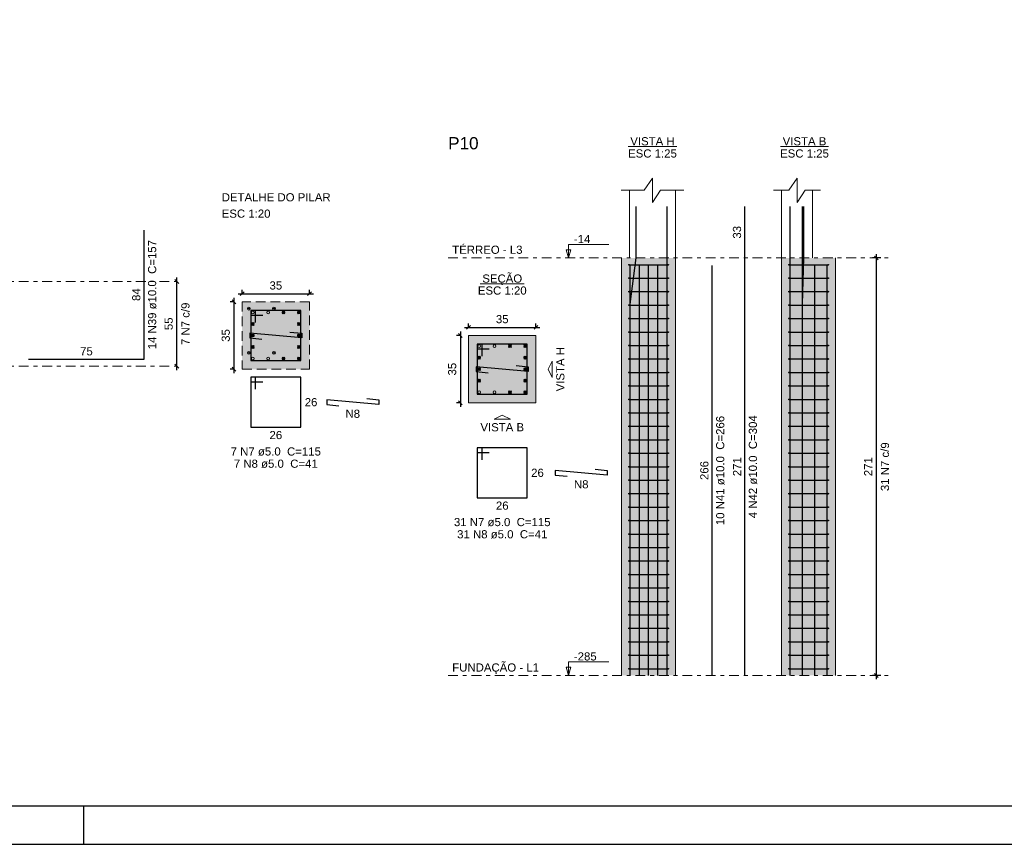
# Model space of a CAD drawing. Header units: millimetres. Extents: x 0 to 119, y 0 to 84.
# Tile 2 of 16: x 19 to 45, y 0 to 21. Entities that reach past the tile are written whole.
import ezdxf

# ---------------------------------------------------------------- set-up
doc = ezdxf.new("R2010")
doc.units = ezdxf.units.MM
doc.header["$MEASUREMENT"] = 0
for name, pattern in [('DASHDOT', [2.54, 1.27, -0.635, 0, -0.635]), ('DASHED', [1.905, 1.27, -0.635]), ('NULL', [0])]:
    doc.linetypes.add(name, pattern=pattern)
doc.layers.get('0').update_dxf_attribs({"lineweight": 18})
for name, color, linetype, lineweight in [('Descrição da armadura', 7, 'Continuous', 0), ('DT-Barras na forma', 2, 'Continuous', 30), ('DT-Barras no corte', 5, 'Continuous', 5), ('DT-Barras rebatidas', 2, 'Continuous', 30), ('DT-Cotas', 9, 'Continuous', 5), ('DT-Estribos na forma', 2, 'Continuous', 30), ('DT-Forma', 5, 'Continuous', 5), ('DT-Hachura seção pilares', 254, 'Continuous', 5), ('DT-Hachura vista pilares', 254, 'Continuous', 5), ('DT-Pontilhado', 9, 'DASHDOT', 5), ('DT-Seção dos pilares', 3, 'DASHED', 20), ('DT-Textos', 7, 'Continuous', 5), ('DT-Título', 3, 'Continuous', 20), ('Textos armaduras', 7, 'Continuous', 0)]:
    doc.layers.add(name, color=color, linetype=linetype, lineweight=lineweight)
doc.layers.add('SEDUC_MARF', color=1, linetype='Continuous')
doc.layers.add('SEDUC_MARGG', color=7, linetype='Continuous')
doc.styles.add('Arial', font='txt')
doc.dimstyles.new('UM_20.000000', dxfattribs={"dimtxt": 0.18, "dimasz": 0.1, "dimexe": 0.1, "dimexo": 0.2, "dimgap": 0, "dimtad": 1, "dimtih": 1, "dimtoh": 1, "dimdec": 1, "dimlfac": 20, "dimzin": 0, "dimdsep": 46, "dimtxsty": 'Standard', "dimcen": 0.09, "dimdle": 0.1, "dimadec": 1, "dimazin": 2, "dimtfac": 1, "dimtdec": 4, "dimtofl": 0, "dimtmove": 0, "dimatfit": 3, "dimfxl": 1, "dimtolj": 1, "dimarcsym": 0})
doc.dimstyles.new('UM_25.000000', dxfattribs={"dimtxt": 0.18, "dimasz": 0.1, "dimexe": 0.1, "dimexo": 0.2, "dimgap": 0, "dimtad": 1, "dimtih": 1, "dimtoh": 1, "dimdec": 1, "dimlfac": 25, "dimzin": 0, "dimdsep": 46, "dimtxsty": 'Standard', "dimcen": 0.09, "dimdle": 0.1, "dimadec": 1, "dimazin": 2, "dimtfac": 1, "dimtdec": 4, "dimtofl": 0, "dimtmove": 0, "dimatfit": 3, "dimfxl": 1, "dimtolj": 1, "dimarcsym": 0})

# ---------------------------------------------------------------- blocks, each defined once
blk = doc.blocks.new('_Oblique')
at = {"color": 0, "linetype": 'ByBlock', "lineweight": -2}
blk.add_line((-0.5, -0.5), (0.5, 0.5), dxfattribs=at)
blk = doc.blocks.new('*D106')
at = {"layer": 'Defpoints', "color": 0}
for p in [(25.115, 14.087), (24.903, 12.337), (25.115, 12.337)]:
    blk.add_point(p, dxfattribs=at)
at = {"layer": 'DT-Cotas', "color": 0, "lineweight": -2}
for p, q in [((24.915, 14.087), (24.803, 14.087)), ((24.903, 14.187), (24.903, 12.237)), ((24.915, 12.337), (24.803, 12.337))]:
    blk.add_line(p, q, dxfattribs=at)
at = {"layer": 'DT-Cotas', "color": 0, "lineweight": -2, "xscale": 0.1, "yscale": 0.1, "zscale": 0.1}
for p, rotation in [((24.903, 14.087), 90), ((24.903, 12.337), 270)]:
    blk.add_blockref('_Oblique', p, dxfattribs=dict(at, rotation=rotation))
at = {"layer": 'DT-Cotas', "color": 7, "insert": (24.691, 13.212), "char_height": 0.2118, "attachment_point": 5, "rotation": 90, "style": 'Arial'}
blk.add_mtext('\\A1;35', dxfattribs=at)
blk = doc.blocks.new('*D107')
at = {"layer": 'Defpoints', "color": 0}
for p in [(25.115, 14.087), (26.865, 14.298), (26.865, 14.087)]:
    blk.add_point(p, dxfattribs=at)
at = {"layer": 'DT-Cotas', "color": 0, "lineweight": -2}
for p, q in [((25.115, 14.287), (25.115, 14.398)), ((26.865, 14.287), (26.865, 14.398)), ((25.015, 14.298), (26.965, 14.298))]:
    blk.add_line(p, q, dxfattribs=at)
at = {"layer": 'DT-Cotas', "color": 0, "lineweight": -2, "xscale": 0.1, "yscale": 0.1, "zscale": 0.1, "rotation": 180}
blk.add_blockref('_Oblique', (25.115, 14.298), dxfattribs=at)
at = {"layer": 'DT-Cotas', "color": 0, "lineweight": -2, "xscale": 0.1, "yscale": 0.1, "zscale": 0.1}
blk.add_blockref('_Oblique', (26.865, 14.298), dxfattribs=at)
at = {"layer": 'DT-Cotas', "color": 7, "insert": (25.99, 14.51), "char_height": 0.2118, "attachment_point": 5, "rotation": 0.0057, "style": 'Arial'}
blk.add_mtext('\\A1;35', dxfattribs=at)
blk = doc.blocks.new('*D108')
at = {"layer": 'Defpoints', "color": 0}
for p in [(23.421, 14.616), (23.421, 14.616), (23.421, 12.416)]:
    blk.add_point(p, dxfattribs=at)
at = {"layer": 'DT-Cotas', "color": 0, "lineweight": -2}
blk.add_line((23.421, 12.316), (23.421, 14.716), dxfattribs=at)
at = {"layer": 'DT-Cotas', "color": 0, "lineweight": -2, "xscale": 0.1, "yscale": 0.1, "zscale": 0.1}
for p, rotation in [((23.421, 14.616), 90), ((23.421, 12.416), 270)]:
    blk.add_blockref('_Oblique', p, dxfattribs=dict(at, rotation=rotation))
at = {"layer": 'DT-Cotas', "color": 7, "insert": (23.209, 13.516), "char_height": 0.2118, "attachment_point": 5, "rotation": 90, "style": 'Arial'}
blk.add_mtext('\\A1;55', dxfattribs=at)
blk = doc.blocks.new('*D109')
at = {"layer": 'Defpoints', "color": 0}
for p in [(23.421, 14.616), (23.421, 14.616), (23.421, 12.416)]:
    blk.add_point(p, dxfattribs=at)
at = {"layer": 'DT-Cotas', "color": 0, "lineweight": -2}
blk.add_line((23.421, 12.316), (23.421, 14.716), dxfattribs=at)
at = {"layer": 'DT-Cotas', "color": 0, "lineweight": -2, "xscale": 0.1, "yscale": 0.1, "zscale": 0.1}
for p, rotation in [((23.421, 14.616), 90), ((23.421, 12.416), 270)]:
    blk.add_blockref('_Oblique', p, dxfattribs=dict(at, rotation=rotation))
blk = doc.blocks.new('*D119')
at = {"layer": 'Defpoints', "color": 0}
for p in [(30.992, 13.213), (30.781, 11.463), (30.992, 11.463)]:
    blk.add_point(p, dxfattribs=at)
at = {"layer": 'DT-Cotas', "color": 0, "lineweight": -2}
for p, q in [((30.781, 13.313), (30.781, 11.363)), ((30.792, 13.213), (30.681, 13.213)), ((30.792, 11.463), (30.681, 11.463))]:
    blk.add_line(p, q, dxfattribs=at)
at = {"layer": 'DT-Cotas', "color": 0, "lineweight": -2, "xscale": 0.1, "yscale": 0.1, "zscale": 0.1}
for p, rotation in [((30.781, 13.213), 90), ((30.781, 11.463), 270)]:
    blk.add_blockref('_Oblique', p, dxfattribs=dict(at, rotation=rotation))
at = {"layer": 'DT-Cotas', "color": 7, "insert": (30.569, 12.338), "char_height": 0.2118, "attachment_point": 5, "rotation": 90, "style": 'Arial'}
blk.add_mtext('\\A1;35', dxfattribs=at)
blk = doc.blocks.new('*D120')
at = {"layer": 'Defpoints', "color": 0}
for p in [(32.742, 13.424), (30.992, 13.213), (32.742, 13.213)]:
    blk.add_point(p, dxfattribs=at)
at = {"layer": 'DT-Cotas', "color": 0, "lineweight": -2}
for p, q in [((30.892, 13.424), (32.842, 13.424)), ((30.992, 13.413), (30.992, 13.524)), ((32.742, 13.413), (32.742, 13.524))]:
    blk.add_line(p, q, dxfattribs=at)
at = {"layer": 'DT-Cotas', "color": 0, "lineweight": -2, "xscale": 0.1, "yscale": 0.1, "zscale": 0.1, "rotation": 180}
blk.add_blockref('_Oblique', (30.992, 13.424), dxfattribs=at)
at = {"layer": 'DT-Cotas', "color": 0, "lineweight": -2, "xscale": 0.1, "yscale": 0.1, "zscale": 0.1}
blk.add_blockref('_Oblique', (32.742, 13.424), dxfattribs=at)
at = {"layer": 'DT-Cotas', "color": 7, "insert": (31.867, 13.636), "char_height": 0.2118, "attachment_point": 5, "rotation": 0.0057, "style": 'Arial'}
blk.add_mtext('\\A1;35', dxfattribs=at)
blk = doc.blocks.new('*D121')
at = {"layer": 'Defpoints', "color": 0}
for p in [(41.579, 15.225), (41.897, 15.225), (41.897, 4.385)]:
    blk.add_point(p, dxfattribs=at)
at = {"layer": 'DT-Cotas', "color": 0, "lineweight": -2}
for p, q in [((41.697, 15.225), (41.479, 15.225)), ((41.579, 4.285), (41.579, 15.325)), ((41.697, 4.385), (41.479, 4.385))]:
    blk.add_line(p, q, dxfattribs=at)
at = {"layer": 'DT-Cotas', "color": 0, "lineweight": -2, "xscale": 0.1, "yscale": 0.1, "zscale": 0.1}
for p, rotation in [((41.579, 15.225), 90), ((41.579, 4.385), 270)]:
    blk.add_blockref('_Oblique', p, dxfattribs=dict(at, rotation=rotation))
at = {"layer": 'DT-Cotas', "color": 7, "insert": (41.367, 9.805), "char_height": 0.2118, "attachment_point": 5, "rotation": 90, "style": 'Arial'}
blk.add_mtext('\\A1;271', dxfattribs=at)
blk = doc.blocks.new('*D122')
at = {"layer": 'Defpoints', "color": 0}
for p in [(41.579, 15.225), (41.897, 15.225), (41.897, 4.385)]:
    blk.add_point(p, dxfattribs=at)
at = {"layer": 'DT-Cotas', "color": 0, "lineweight": -2}
for p, q in [((41.697, 15.225), (41.479, 15.225)), ((41.579, 4.285), (41.579, 15.325)), ((41.697, 4.385), (41.479, 4.385))]:
    blk.add_line(p, q, dxfattribs=at)
at = {"layer": 'DT-Cotas', "color": 0, "lineweight": -2, "xscale": 0.1, "yscale": 0.1, "zscale": 0.1}
for p, rotation in [((41.579, 15.225), 90), ((41.579, 4.385), 270)]:
    blk.add_blockref('_Oblique', p, dxfattribs=dict(at, rotation=rotation))

msp = doc.modelspace()

# ---------------------------------------------------------------- hatches: boundary and pattern name
at = {"layer": 'DT-Hachura seção pilares', "linetype": 'Continuous'}
for points in [[(25.115, 12.3366), (25.115, 12.3366), (26.865, 12.3366), (26.865, 14.0866), (25.115, 14.0866), (25.115, 12.3366)], [(30.9924, 11.4626), (30.9924, 11.4626), (32.7424, 11.4626), (32.7424, 13.2126), (30.9924, 13.2126), (30.9924, 11.4626)]]:
    msp.add_hatch(color=254, dxfattribs=at).paths.add_polyline_path(points)
at = {"layer": 'DT-Hachura vista pilares', "linetype": 'Continuous'}
for points in [[(34.9667, 4.3847), (34.9667, 15.2247), (36.3667, 15.2247), (36.3667, 4.3847), (34.9667, 4.3847)], [(39.1201, 4.3847), (39.1201, 15.2247), (40.5201, 15.2247), (40.5201, 4.3847), (39.1201, 4.3847)]]:
    msp.add_hatch(color=254, dxfattribs=at).paths.add_polyline_path(points)

# ---------------------------------------------------------------- linework, layer by layer
at = {"layer": 'DT-Barras na forma'}
for points in [[(35.1867, 4.3847), (35.1867, 14.0247), (35.3467, 15.2247), (35.3467, 16.559)], [(36.1467, 4.3847), (36.1467, 15.2247), (36.1467, 16.559)], [(39.3401, 4.3847), (39.3401, 14.0247), (39.3401, 15.2247), (39.3401, 16.559)], [(39.6601, 4.3847), (39.6601, 14.0247), (39.7001, 15.2247), (39.7001, 16.559)], [(39.6601, 4.3847), (39.6601, 15.2247), (39.6601, 16.559)], [(35.1867, 4.3847), (35.1867, 15.0287)], [(35.4267, 4.3847), (35.4267, 15.0287)], [(35.6667, 4.3847), (35.6667, 15.0287)], [(35.9067, 4.3847), (35.9067, 15.0287)], [(36.1467, 4.3847), (36.1467, 15.0287)], [(39.9801, 4.3847), (39.9801, 15.0287)], [(40.3001, 4.3847), (40.3001, 15.0287)], [(25.465, 13.5491), (25.465, 13.8616), (25.34, 13.8616), (25.34, 12.5616), (26.64, 12.5616), (26.64, 13.8616), (25.34, 13.8616), (25.34, 13.7366), (25.6525, 13.7366)], [(26.3538, 13.3029), (26.665, 13.2741), (26.665, 13.1491), (25.315, 13.2741), (25.315, 13.1491), (25.6262, 13.1203)], [(31.3424, 12.6751), (31.3424, 12.9876), (31.2174, 12.9876), (31.2174, 11.6876), (32.5174, 11.6876), (32.5174, 12.9876), (31.2174, 12.9876), (31.2174, 12.8626), (31.5299, 12.8626)], [(32.2312, 12.4289), (32.5424, 12.4001), (32.5424, 12.2751), (31.1924, 12.4001), (31.1924, 12.2751), (31.5036, 12.2463)]]:
    msp.add_lwpolyline(points, dxfattribs=at)
at = {"layer": 'DT-Barras no corte'}
for p, q in [((25.245, 13.9116), (25.335, 13.9116)), ((25.895, 13.9116), (25.985, 13.9116)), ((26.1525, 13.7741), (26.2275, 13.8491)), ((26.1525, 13.8491), (26.2275, 13.7741)), ((26.5525, 13.7741), (26.6275, 13.8491)), ((26.5525, 13.8491), (26.6275, 13.7741)), ((25.3525, 13.4741), (25.4275, 13.5491)), ((25.3525, 13.5491), (25.4275, 13.4741)), ((26.5525, 13.4741), (26.6275, 13.5491)), ((26.5525, 13.5491), (26.6275, 13.4741)), ((25.3525, 13.1741), (25.4275, 13.2491)), ((25.3525, 13.2491), (25.4275, 13.1741)), ((26.5525, 13.1741), (26.6275, 13.2491)), ((26.5525, 13.2491), (26.6275, 13.1741)), ((25.3525, 12.8741), (25.4275, 12.9491)), ((25.3525, 12.9491), (25.4275, 12.8741)), ((26.5525, 12.8741), (26.6275, 12.9491)), ((26.5525, 12.9491), (26.6275, 12.8741)), ((32.0299, 12.9001), (32.1049, 12.9751)), ((32.0299, 12.9751), (32.1049, 12.9001)), ((32.4299, 12.9001), (32.5049, 12.9751)), ((32.4299, 12.9751), (32.5049, 12.9001)), ((25.245, 12.7616), (25.335, 12.7616)), ((25.895, 12.7616), (25.985, 12.7616)), ((26.1525, 12.5741), (26.2275, 12.6491)), ((26.1525, 12.6491), (26.2275, 12.5741)), ((26.5525, 12.5741), (26.6275, 12.6491)), ((26.5525, 12.6491), (26.6275, 12.5741)), ((31.2299, 12.6001), (31.3049, 12.6751)), ((31.2299, 12.6751), (31.3049, 12.6001)), ((32.4299, 12.6001), (32.5049, 12.6751)), ((32.4299, 12.6751), (32.5049, 12.6001)), ((31.2299, 12.3001), (31.3049, 12.3751)), ((31.2299, 12.3751), (31.3049, 12.3001)), ((32.4299, 12.3001), (32.5049, 12.3751)), ((32.4299, 12.3751), (32.5049, 12.3001)), ((31.2299, 12.0001), (31.3049, 12.0751)), ((31.2299, 12.0751), (31.3049, 12.0001)), ((32.4299, 12.0001), (32.5049, 12.0751)), ((32.4299, 12.0751), (32.5049, 12.0001)), ((32.0299, 11.7001), (32.1049, 11.7751)), ((32.0299, 11.7751), (32.1049, 11.7001)), ((32.4299, 11.7001), (32.5049, 11.7751)), ((32.4299, 11.7751), (32.5049, 11.7001))]:
    msp.add_line(p, q, dxfattribs=at)
for centre in [(25.29, 13.9116), (25.39, 13.8116), (25.79, 13.8116), (25.94, 13.9116), (26.19, 13.8116), (26.59, 13.8116), (25.39, 13.5116), (26.59, 13.5116), (25.39, 13.2116), (26.59, 13.2116), (25.29, 12.7616), (25.39, 12.9116), (25.94, 12.7616), (26.59, 12.9116), (31.2674, 12.9376), (31.6674, 12.9376), (32.0674, 12.9376), (32.4674, 12.9376), (25.39, 12.6116), (25.79, 12.6116), (26.19, 12.6116), (26.59, 12.6116), (31.2674, 12.6376), (32.4674, 12.6376), (31.2674, 12.3376), (32.4674, 12.3376), (31.2674, 12.0376), (32.4674, 12.0376), (31.2674, 11.7376), (31.6674, 11.7376), (32.0674, 11.7376), (32.4674, 11.7376)]:
    msp.add_circle(centre, 0.0375, dxfattribs=at)
at = {"layer": 'DT-Barras rebatidas'}
for points in [[(38.167, 4.3847), (38.167, 15.2247), (38.167, 16.559)], [(19.5734, 12.5961), (22.5734, 12.5961), (22.5734, 15.9504)], [(37.3198, 4.3847), (37.3198, 15.0287)], [(25.465, 11.8182), (25.465, 12.1307), (25.34, 12.1307), (25.34, 10.8307), (26.64, 10.8307), (26.64, 12.1307), (25.34, 12.1307), (25.34, 12.0057), (25.6525, 12.0057)], [(28.3509, 11.572), (28.6621, 11.5432), (28.6621, 11.4182), (27.3121, 11.5432), (27.3121, 11.4182), (27.6232, 11.3894)], [(31.3424, 9.9852), (31.3424, 10.2977), (31.2174, 10.2977), (31.2174, 8.9977), (32.5174, 8.9977), (32.5174, 10.2977), (31.2174, 10.2977), (31.2174, 10.1727), (31.5299, 10.1727)], [(34.2812, 9.739), (34.5924, 9.7102), (34.5924, 9.5852), (33.2424, 9.7102), (33.2424, 9.5852), (33.5536, 9.5564)]]:
    msp.add_lwpolyline(points, dxfattribs=at)
at = {"layer": 'DT-Estribos na forma'}
for p, q in [((35.1567, 15.0499), (36.1767, 15.0499)), ((39.3101, 15.0499), (40.3301, 15.0499)), ((35.1567, 14.7002), (36.1767, 14.7002)), ((39.3101, 14.7002), (40.3301, 14.7002)), ((35.1567, 14.3505), (36.1767, 14.3505)), ((39.3101, 14.3505), (40.3301, 14.3505)), ((35.1567, 14.0009), (36.1767, 14.0009)), ((39.3101, 14.0009), (40.3301, 14.0009)), ((35.1567, 13.6512), (36.1767, 13.6512)), ((39.3101, 13.6512), (40.3301, 13.6512)), ((35.1567, 13.3015), (36.1767, 13.3015)), ((39.3101, 13.3015), (40.3301, 13.3015)), ((35.1567, 12.9518), (36.1767, 12.9518)), ((39.3101, 12.9518), (40.3301, 12.9518)), ((35.1567, 12.6022), (36.1767, 12.6022)), ((39.3101, 12.6022), (40.3301, 12.6022)), ((35.1567, 12.2525), (36.1767, 12.2525)), ((39.3101, 12.2525), (40.3301, 12.2525)), ((35.1567, 11.9028), (36.1767, 11.9028)), ((39.3101, 11.9028), (40.3301, 11.9028)), ((35.1567, 11.5531), (36.1767, 11.5531)), ((39.3101, 11.5531), (40.3301, 11.5531)), ((35.1567, 11.2034), (36.1767, 11.2034)), ((39.3101, 11.2034), (40.3301, 11.2034)), ((35.1567, 10.8538), (36.1767, 10.8538)), ((39.3101, 10.8538), (40.3301, 10.8538)), ((35.1567, 10.5041), (36.1767, 10.5041)), ((39.3101, 10.5041), (40.3301, 10.5041)), ((35.1567, 10.1544), (36.1767, 10.1544)), ((39.3101, 10.1544), (40.3301, 10.1544)), ((35.1567, 9.8047), (36.1767, 9.8047)), ((39.3101, 9.8047), (40.3301, 9.8047)), ((35.1567, 9.4551), (36.1767, 9.4551)), ((39.3101, 9.4551), (40.3301, 9.4551)), ((35.1567, 9.1054), (36.1767, 9.1054)), ((39.3101, 9.1054), (40.3301, 9.1054)), ((35.1567, 8.7557), (36.1767, 8.7557)), ((39.3101, 8.7557), (40.3301, 8.7557)), ((35.1567, 8.406), (36.1767, 8.406)), ((39.3101, 8.406), (40.3301, 8.406)), ((35.1567, 8.0563), (36.1767, 8.0563)), ((39.3101, 8.0563), (40.3301, 8.0563)), ((35.1567, 7.7067), (36.1767, 7.7067)), ((39.3101, 7.7067), (40.3301, 7.7067)), ((35.1567, 7.357), (36.1767, 7.357)), ((39.3101, 7.357), (40.3301, 7.357)), ((35.1567, 7.0073), (36.1767, 7.0073)), ((39.3101, 7.0073), (40.3301, 7.0073)), ((35.1567, 6.6576), (36.1767, 6.6576)), ((39.3101, 6.6576), (40.3301, 6.6576)), ((35.1567, 6.308), (36.1767, 6.308)), ((39.3101, 6.308), (40.3301, 6.308)), ((35.1567, 5.9583), (36.1767, 5.9583)), ((39.3101, 5.9583), (40.3301, 5.9583)), ((35.1567, 5.6086), (36.1767, 5.6086)), ((39.3101, 5.6086), (40.3301, 5.6086)), ((35.1567, 5.2589), (36.1767, 5.2589)), ((39.3101, 5.2589), (40.3301, 5.2589)), ((35.1567, 4.9093), (36.1767, 4.9093)), ((39.3101, 4.9093), (40.3301, 4.9093)), ((35.1567, 4.5596), (36.1767, 4.5596)), ((39.3101, 4.5596), (40.3301, 4.5596))]:
    msp.add_line(p, q, dxfattribs=at)
for centre in [(35.1567, 15.0499), (36.1767, 15.0499), (39.3101, 15.0499), (40.3301, 15.0499), (35.1567, 14.7002), (36.1767, 14.7002), (39.3101, 14.7002), (40.3301, 14.7002), (35.1567, 14.3505), (36.1767, 14.3505), (39.3101, 14.3505), (40.3301, 14.3505), (35.1567, 14.0009), (36.1767, 14.0009), (39.3101, 14.0009), (40.3301, 14.0009), (35.1567, 13.6512), (36.1767, 13.6512), (39.3101, 13.6512), (40.3301, 13.6512), (35.1567, 13.3015), (36.1767, 13.3015), (39.3101, 13.3015), (40.3301, 13.3015), (35.1567, 12.9518), (36.1767, 12.9518), (39.3101, 12.9518), (40.3301, 12.9518), (35.1567, 12.6022), (36.1767, 12.6022), (39.3101, 12.6022), (40.3301, 12.6022), (35.1567, 12.2525), (36.1767, 12.2525), (39.3101, 12.2525), (40.3301, 12.2525), (35.1567, 11.9028), (36.1767, 11.9028), (39.3101, 11.9028), (40.3301, 11.9028), (35.1567, 11.5531), (36.1767, 11.5531), (39.3101, 11.5531), (40.3301, 11.5531), (35.1567, 11.2034), (36.1767, 11.2034), (39.3101, 11.2034), (40.3301, 11.2034), (35.1567, 10.8538), (36.1767, 10.8538), (39.3101, 10.8538), (40.3301, 10.8538), (35.1567, 10.5041), (36.1767, 10.5041), (39.3101, 10.5041), (40.3301, 10.5041), (35.1567, 10.1544), (36.1767, 10.1544), (39.3101, 10.1544), (40.3301, 10.1544), (35.1567, 9.8047), (36.1767, 9.8047), (39.3101, 9.8047), (40.3301, 9.8047), (35.1567, 9.4551), (36.1767, 9.4551), (39.3101, 9.4551), (40.3301, 9.4551), (35.1567, 9.1054), (36.1767, 9.1054), (39.3101, 9.1054), (40.3301, 9.1054), (35.1567, 8.7557), (36.1767, 8.7557), (39.3101, 8.7557), (40.3301, 8.7557), (35.1567, 8.406), (36.1767, 8.406), (39.3101, 8.406), (40.3301, 8.406), (35.1567, 8.0563), (36.1767, 8.0563), (39.3101, 8.0563), (40.3301, 8.0563), (35.1567, 7.7067), (36.1767, 7.7067), (39.3101, 7.7067), (40.3301, 7.7067), (35.1567, 7.357), (36.1767, 7.357), (39.3101, 7.357), (40.3301, 7.357), (35.1567, 7.0073), (36.1767, 7.0073), (39.3101, 7.0073), (40.3301, 7.0073), (35.1567, 6.6576), (36.1767, 6.6576), (39.3101, 6.6576), (40.3301, 6.6576), (35.1567, 6.308), (36.1767, 6.308), (39.3101, 6.308), (40.3301, 6.308), (35.1567, 5.9583), (36.1767, 5.9583), (39.3101, 5.9583), (40.3301, 5.9583), (35.1567, 5.6086), (36.1767, 5.6086), (39.3101, 5.6086), (40.3301, 5.6086), (35.1567, 5.2589), (36.1767, 5.2589), (39.3101, 5.2589), (40.3301, 5.2589), (35.1567, 4.9093), (36.1767, 4.9093), (39.3101, 4.9093), (40.3301, 4.9093), (35.1567, 4.5596), (36.1767, 4.5596), (39.3101, 4.5596), (40.3301, 4.5596)]:
    msp.add_circle(centre, 0.01, dxfattribs=at)
at = {"layer": 'DT-Forma'}
for p, q in [((35.1667, 15.2247), (35.1667, 16.9826)), ((36.3667, 15.2247), (36.3667, 16.9826)), ((39.1201, 15.2247), (39.1201, 16.9826)), ((39.9201, 15.2247), (39.9201, 16.9826)), ((34.9667, 4.3847), (34.9667, 15.2247)), ((36.3667, 4.3847), (36.3667, 15.2247)), ((39.1201, 4.3847), (39.1201, 15.2247)), ((40.5201, 4.3847), (40.5201, 15.2247))]:
    msp.add_line(p, q, dxfattribs=at)
for points in [[(34.9549, 16.9826), (35.5549, 16.9826), (35.7667, 17.3003), (35.7667, 16.6649), (35.9785, 16.9826), (36.5785, 16.9826)], [(38.9083, 16.9826), (39.3083, 16.9826), (39.5201, 17.3003), (39.5201, 16.6649), (39.7319, 16.9826), (40.1319, 16.9826)]]:
    msp.add_lwpolyline(points, dxfattribs=at)
msp.add_lwpolyline([(30.9924, 11.4626), (32.7424, 11.4626), (32.7424, 13.2126), (30.9924, 13.2126), (30.9924, 11.4626)], close=True, dxfattribs=at)
at = {"layer": 'DT-Pontilhado', "ltscale": 0.2}
for p, q in [((30.4629, 15.2247), (41.8968, 15.2247)), ((12.6318, 14.6161), (23.4206, 14.6161)), ((12.6318, 12.4161), (23.4206, 12.4161)), ((30.4629, 4.3847), (41.8968, 4.3847))]:
    msp.add_line(p, q, dxfattribs=at)
at = {"layer": 'DT-Seção dos pilares', "ltscale": 0.2}
msp.add_lwpolyline([(25.115, 12.3366), (26.865, 12.3366), (26.865, 14.0866), (25.115, 14.0866), (25.115, 12.3366)], close=True, dxfattribs=at)
at = {"layer": 'DT-Textos'}
for p, q in [((35.1368, 18.1158), (36.3966, 18.1158)), ((39.0925, 18.1158), (40.3359, 18.1158)), ((31.2952, 14.5576), (32.4396, 14.5576))]:
    msp.add_line(p, q, dxfattribs=at)
for points in [[(33.5872, 15.2247), (33.6507, 15.4365), (33.5237, 15.4365), (33.5872, 15.2247), (33.5872, 15.5747), (34.6372, 15.5747)], [(33.5872, 4.3847), (33.6507, 4.5965), (33.5237, 4.5965), (33.5872, 4.3847), (33.5872, 4.7347), (34.6372, 4.7347)]]:
    msp.add_lwpolyline(points, dxfattribs=at)
for points in [[(33.166, 12.3376), (33.166, 12.1258), (33.0601, 12.3376), (33.166, 12.5494), (33.166, 12.3376)], [(31.8674, 11.039), (31.6556, 11.039), (31.8674, 11.1449), (32.0792, 11.039), (31.8674, 11.039)]]:
    msp.add_lwpolyline(points, close=True, dxfattribs=at)
at = {"layer": 'SEDUC_MARF'}
msp.add_line((21.0015, 1), (21.0015, 0), dxfattribs=at)
msp.add_lwpolyline([(118.9, 84.1), (0, 84.1), (0, 0), (118.9, 0)], close=True, dxfattribs=at)
at = {"layer": 'SEDUC_MARGG'}
msp.add_lwpolyline([(2.5, 1), (117.9, 1), (117.9, 83.1), (2.5, 83.1), (2.5, 1)], dxfattribs=at)

# ---------------------------------------------------------------- texts
at = {"layer": 'Descrição da armadura', "linetype": 'NULL', "char_height": 0.2118, "attachment_point": 8, "rotation": 90.00021, "line_spacing_factor": 0.9, "style": 'Arial'}
for s, insert, width in [('14 N39 ø10.0  C=157', (22.8906, 14.273), 5.562109), ('7 N7 c/9', (23.7523, 13.5161), 2.19999), ('10 N41 ø10.0  C=266', (37.637, 9.7063), 5.562109), ('4 N42 ø10.0  C=304', (38.485, 9.8043), 5.239541), ('31 N7 c/9', (41.9108, 9.8047), 2.522559)]:
    msp.add_mtext(s, dxfattribs=dict(at, insert=insert, width=width))
at = {"layer": 'Descrição da armadura', "linetype": 'NULL', "char_height": 0.2118, "attachment_point": 8, "line_spacing_factor": 0.9, "style": 'Arial'}
for s, insert, width in [('N8', (27.9875, 11.0719), 0.741426), ('7 N7 ø5.0  C=115', (25.9895, 10.0899), 4.594404), ('7 N8 ø5.0  C=41', (25.9895, 9.7719), 4.311836), ('N8', (33.9179, 9.2392), 0.741426), ('31 N7 ø5.0  C=115', (31.8679, 8.2562), 4.916973), ('31 N8 ø5.0  C=41', (31.8679, 7.9392), 4.634404)]:
    msp.add_mtext(s, dxfattribs=dict(at, insert=insert, width=width))
at = {"layer": 'DT-Textos', "linetype": 'NULL', "char_height": 0.2118, "line_spacing_factor": 0.798, "style": 'Arial'}
for s, insert, width, attachment_point in [('VISTA H', (35.7669, 18.1472), 2.255996, 8), ('VISTA B', (39.7139, 18.1472), 2.223994, 8), ('ESC 1:25', (35.7669, 17.8302), 2.482559, 8), ('ESC 1:25', (39.7139, 17.8302), 2.482559, 8), ('DETALHE DO PILAR', (24.5855, 16.6919), 5.543701, 7), ('ESC 1:20', (24.5855, 16.2679), 2.482559, 7), ('-14', (33.7269, 15.6102), 0.838281, 7), ('TÉRREO - L3', (30.5689, 15.3302), 3.577422, 7), ('SEÇÃO', (31.8679, 14.5193), 2.030566, 8), ('ESC 1:20', (31.8679, 14.2712), 2.482559, 8), ('VISTA B', (31.8679, 10.7212), 2.223994, 8), ('-285', (33.7269, 4.7702), 1.16085, 7), ('FUNDAÇÃO - L1', (30.5689, 4.4203), 4.415137, 7)]:
    msp.add_mtext(s, dxfattribs=dict(at, insert=insert, width=width, attachment_point=attachment_point))
at = {"layer": 'DT-Textos', "linetype": 'NULL', "insert": (33.484, 12.3373), "char_height": 0.2118, "width": 2.255996, "attachment_point": 8, "rotation": 90.00021, "line_spacing_factor": 0.798, "style": 'Arial'}
msp.add_mtext('VISTA H', dxfattribs=at)
at = {"layer": 'DT-Título', "linetype": 'NULL', "insert": (30.4629, 18.0412), "char_height": 0.3177, "width": 1.565781, "attachment_point": 7, "line_spacing_factor": 0.798, "style": 'Arial'}
msp.add_mtext('P10', dxfattribs=at)
at = {"layer": 'Textos armaduras', "linetype": 'NULL', "char_height": 0.2118, "attachment_point": 8, "rotation": 90.00021, "line_spacing_factor": 0.9, "style": 'Arial'}
for s, insert, width in [('33', (38.0697, 15.8919), 1.045137), ('84', (22.4761, 14.2733), 1.045137), ('271', (38.0697, 9.8047), 1.367705), ('266', (37.2225, 9.7067), 1.367705)]:
    msp.add_mtext(s, dxfattribs=dict(at, insert=insert, width=width))
at = {"layer": 'Textos armaduras', "linetype": 'NULL', "char_height": 0.2118, "width": 1.045137, "line_spacing_factor": 0.9, "style": 'Arial'}
for s, insert, attachment_point in [('75', (21.0734, 12.6934), 8), ('26', (26.74, 11.5866), 1), ('26', (25.99, 10.7334), 2), ('26', (32.6174, 9.7536), 1), ('26', (31.8674, 8.9004), 2)]:
    msp.add_mtext(s, dxfattribs=dict(at, insert=insert, attachment_point=attachment_point))

# ---------------------------------------------------------------- dimensions: what is measured, and where the dimension line sits
at = {"layer": 'DT-Cotas'}
for base, p1, p2, dimstyle, override, picture, middle in [((41.5791, 15.2247), (41.8968, 4.3847), (41.8968, 15.2247), 'UM_25.000000', {"dimtxt": 0.2118, "dimasz": 0.1, "dimexe": 0.1, "dimexo": 0.2, "dimtad": 1, "dimtih": 0, "dimtoh": 0, "dimdec": 1, "dimlfac": 25, "dimzin": 8, "dimtxsty": 'Arial', "dimblk": 'Oblique', "dimblk1": 'Oblique', "dimblk2": 'Oblique', "dimsah": 1, "dimdle": 0.1, "dimse1": 0, "dimse2": 0, "dimclrt": 7, "dimadec": 1, "dimazin": 3, "dimtmove": 2, "dimldrblk": 'Oblique'}, '*D121', (41.3673, 9.8047)), ((23.4206, 14.6161), (23.4206, 12.4161), (23.4206, 14.6161), 'UM_25.000000', {"dimtxt": 0.2118, "dimasz": 0.1, "dimexe": 0.1, "dimexo": 0.2, "dimtad": 1, "dimtih": 0, "dimtoh": 0, "dimdec": 1, "dimlfac": 25, "dimzin": 8, "dimtxsty": 'Arial', "dimblk": 'Oblique', "dimblk1": 'Oblique', "dimblk2": 'Oblique', "dimsah": 1, "dimdle": 0.1, "dimse1": 1, "dimse2": 1, "dimclrt": 7, "dimadec": 1, "dimazin": 3, "dimtmove": 2, "dimldrblk": 'Oblique'}, '*D108', (23.2088, 13.5161)), ((24.9032, 12.3366), (25.115, 14.0866), (25.115, 12.3366), 'UM_20.000000', {"dimtxt": 0.2118, "dimasz": 0.1, "dimexe": 0.1, "dimexo": 0.2, "dimtad": 1, "dimtih": 0, "dimtoh": 0, "dimdec": 1, "dimlfac": 20, "dimzin": 8, "dimtxsty": 'Arial', "dimblk": 'Oblique', "dimblk1": 'Oblique', "dimblk2": 'Oblique', "dimsah": 1, "dimdle": 0.1, "dimse1": 0, "dimse2": 0, "dimclrt": 7, "dimadec": 1, "dimazin": 3, "dimtmove": 2, "dimldrblk": 'Oblique'}, '*D106', (24.6914, 13.2116)), ((30.7806, 11.4626), (30.9924, 13.2126), (30.9924, 11.4626), 'UM_20.000000', {"dimtxt": 0.2118, "dimasz": 0.1, "dimexe": 0.1, "dimexo": 0.2, "dimtad": 1, "dimtih": 0, "dimtoh": 0, "dimdec": 1, "dimlfac": 20, "dimzin": 8, "dimtxsty": 'Arial', "dimblk": 'Oblique', "dimblk1": 'Oblique', "dimblk2": 'Oblique', "dimsah": 1, "dimdle": 0.1, "dimse1": 0, "dimse2": 0, "dimclrt": 7, "dimadec": 1, "dimazin": 3, "dimtmove": 2, "dimldrblk": 'Oblique'}, '*D119', (30.5688, 12.3376))]:
    dim = msp.add_linear_dim(base=base, p1=p1, p2=p2, angle=90, dimstyle=dimstyle, override=override, dxfattribs=at)
    dim.commit()
    dim.dimension.update_dxf_attribs({"geometry": picture, "text_midpoint": middle, "dimtype": 160, "text_rotation": 90})
for base, p1, p2, override, picture, middle in [((41.5791, 15.2247), (41.8968, 4.3847), (41.8968, 15.2247), {"dimtxt": 0.2118, "dimasz": 0.1, "dimexe": 0.1, "dimexo": 0.2, "dimtad": 1, "dimtih": 0, "dimtoh": 0, "dimdec": 1, "dimlfac": 25, "dimzin": 8, "dimtxsty": 'Arial', "dimblk": 'Oblique', "dimblk1": 'Oblique', "dimblk2": 'Oblique', "dimsah": 1, "dimdle": 0.1, "dimse1": 0, "dimse2": 0, "dimclrt": 256, "dimadec": 1, "dimazin": 3, "dimtmove": 2, "dimldrblk": 'Oblique'}, '*D122', (41.4732, 9.8047)), ((23.4206, 14.6161), (23.4206, 12.4161), (23.4206, 14.6161), {"dimtxt": 0.2118, "dimasz": 0.1, "dimexe": 0.1, "dimexo": 0.2, "dimtad": 1, "dimtih": 0, "dimtoh": 0, "dimdec": 1, "dimlfac": 25, "dimzin": 8, "dimtxsty": 'Arial', "dimblk": 'Oblique', "dimblk1": 'Oblique', "dimblk2": 'Oblique', "dimsah": 1, "dimdle": 0.1, "dimse1": 1, "dimse2": 1, "dimclrt": 256, "dimadec": 1, "dimazin": 3, "dimtmove": 2, "dimldrblk": 'Oblique'}, '*D109', (23.3147, 13.5161))]:
    dim = msp.add_linear_dim(base=base, p1=p1, p2=p2, angle=90, text=' ', dimstyle='UM_25.000000', override=override, dxfattribs=at)
    dim.commit()
    dim.dimension.update_dxf_attribs({"geometry": picture, "text_midpoint": middle, "dimtype": 160, "text_rotation": 90})
for base, p1, p2, picture, middle in [((26.865, 14.2984), (25.115, 14.0866), (26.865, 14.0866), '*D107', (25.99, 14.5102)), ((32.7424, 13.4244), (30.9924, 13.2126), (32.7424, 13.2126), '*D120', (31.8674, 13.6362))]:
    dim = msp.add_linear_dim(base=base, p1=p1, p2=p2, dimstyle='UM_20.000000', override={"dimtxt": 0.2118, "dimasz": 0.1, "dimexe": 0.1, "dimexo": 0.2, "dimtad": 1, "dimtih": 0, "dimtoh": 0, "dimdec": 1, "dimlfac": 20, "dimzin": 8, "dimtxsty": 'Arial', "dimblk": 'Oblique', "dimblk1": 'Oblique', "dimblk2": 'Oblique', "dimsah": 1, "dimdle": 0.1, "dimse1": 0, "dimse2": 0, "dimclrt": 7, "dimadec": 1, "dimazin": 3, "dimtmove": 2, "dimldrblk": 'Oblique'}, dxfattribs=at)
    dim.commit()
    dim.dimension.update_dxf_attribs({"geometry": picture, "text_midpoint": middle, "dimtype": 160, "text_rotation": 0.00573})

doc.saveas('drawing.dxf')
